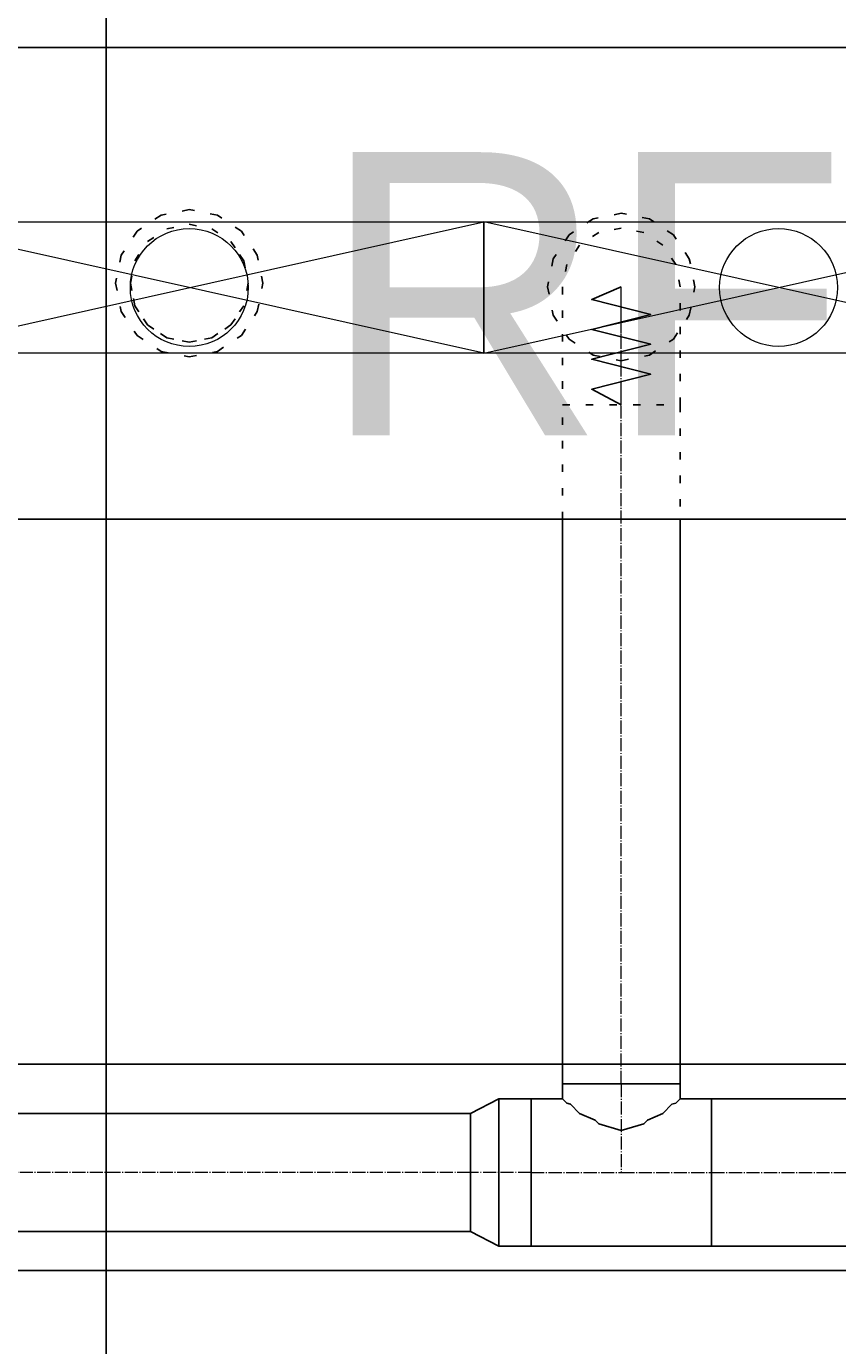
# Model space of a CAD drawing. Header units: centimetres. Extents: x -149939 to 48626, y -46000 to 152985.
# Tile 32 of 256: x -30816 to -29440, y 24201 to 26439. Entities that reach past the tile are written whole.
import ezdxf

# ---------------------------------------------------------------- set-up
doc = ezdxf.new("R2010")
doc.units = ezdxf.units.CM
doc.header["$LTSCALE"] = 50
doc.header["$PDMODE"] = 35
doc.header["$PDSIZE"] = 0.1
for name, pattern in [('CADVENT_CENTERLINE', [9.9, 7.4, -1, 0.5, -1]), ('CADVENT_HIDDEN', [0.8, 0.25, -0.55]), ('Kondygnacja  -0_5$0$HIDDEN', [9.525, 6.35, -3.175]), ('Kondygnacja  -0_5$0$HIDDEN2', [4.7625, 3.175, -1.5875])]:
    doc.linetypes.add(name, pattern=pattern)
doc.layers.get('0').update_dxf_attribs({"color": 8})
doc.layers.get('DEFPOINTS').update_dxf_attribs({"color": 8})
for name, color, linetype in [('01-103-Went PP_poziom-0_5$0$L_Nawiew', 7, 'Continuous'), ('bgde-nawiewEXP', 7, 'Continuous'), ('bgde-nawiewHIDDEN', 250, 'Continuous'), ('Kondygnacja  -0_5$0$ARCH_KONSTR_POWYŻEJ RZUTU', 8, 'Kondygnacja  -0_5$0$HIDDEN'), ('Kondygnacja  -0_5$0$ARCH_KONSTR_POWYŻEJ RZUTU_IST', 8, 'Kondygnacja  -0_5$0$HIDDEN2')]:
    doc.layers.add(name, color=color, linetype=linetype)
for name, color, linetype, lineweight in [('bgde-nawiewCEN', 7, 'Continuous', 13), ('bgde_nawiewnik', 11, 'Continuous', 5), ('Kondygnacja  -0_5$0$ARCH_INFO_WYMIARY', 8, 'Continuous', 9), ('RFCU', 6, 'Continuous', 30)]:
    doc.layers.add(name, color=color, linetype=linetype, lineweight=lineweight)
doc.styles.add('Arial', font='ARIAL.TTF')
doc.styles.add('Kondygnacja  -0_5$0$Romans', font='Romans.shx', dxfattribs={"width": 0.7})
doc.dimstyles.new('Kondygnacja  -0_5$0$Wymiary 1-100', dxfattribs={"dimtxt": 12, "dimasz": 10, "dimexe": 5, "dimexo": 0, "dimgap": 4, "dimtad": 1, "dimrnd": 0.5, "dimzin": 12, "dimdsep": 46, "dimtxsty": 'Kondygnacja  -0_5$0$Romans', "dimblk": 'Kondygnacja  -0_5$0$_Oblique', "dimcen": 10, "dimdle": 10, "dimclrt": 55, "dimazin": 0, "dimtfac": 1, "dimtmove": 1, "dimatfit": 3, "dimfxl": 8, "dimfxlon": 1, "dimtolj": 1, "dimtzin": 0, "dimarcsym": 0})

# ---------------------------------------------------------------- blocks, each defined once
blk = doc.blocks.new('Kondygnacja  -0_5$0$_Oblique')
at = {"color": 0, "linetype": 'ByBlock', "lineweight": -2}
blk.add_line((-0.5, -0.5), (0.5, 0.5), dxfattribs=at)
blk = doc.blocks.new('*D152')
at = {"layer": 'DEFPOINTS', "color": 0}
for p in [(-29490, 82605), (-29490, 13059.2), (-30690, 12765)]:
    blk.add_point(p, dxfattribs=at)
at = {"layer": 'Kondygnacja  -0_5$0$ARCH_INFO_WYMIARY', "color": 0, "lineweight": -2}
for p, q in [((-29490, 13067.2), (-29490, 13054.2)), ((-30700, 13059.2), (-29480, 13059.2)), ((-30690, 13051.2), (-30690, 13064.2))]:
    blk.add_line(p, q, dxfattribs=at)
at = {"layer": 'Kondygnacja  -0_5$0$ARCH_INFO_WYMIARY', "color": 0, "linetype": 'ByBlock', "lineweight": -2, "xscale": 10, "yscale": 10, "zscale": 10, "rotation": 180}
blk.add_blockref('Kondygnacja  -0_5$0$_Oblique', (-30690, 13059.2), dxfattribs=at)
at = {"layer": 'Kondygnacja  -0_5$0$ARCH_INFO_WYMIARY', "color": 0, "linetype": 'ByBlock', "lineweight": -2, "xscale": 10, "yscale": 10, "zscale": 10}
blk.add_blockref('Kondygnacja  -0_5$0$_Oblique', (-29490, 13059.2), dxfattribs=at)
at = {"layer": 'Kondygnacja  -0_5$0$ARCH_INFO_WYMIARY', "color": 55, "insert": (-30090, 13069.2), "char_height": 12, "attachment_point": 5, "style": 'Kondygnacja  -0_5$0$Romans'}
blk.add_mtext('\\A1;1200', dxfattribs=at)
blk = doc.blocks.new('Kondygnacja  -0_5$0$konstrukcja istniejąca -0.5')
at = {"layer": 'Kondygnacja  -0_5$0$ARCH_KONSTR_POWYŻEJ RZUTU_IST', "ltscale": 10}
for points in [[(8738, 6967.89), (9782, 6967.89)], [(9782, 6932.89), (8738, 6932.89)]]:
    blk.add_lwpolyline(points, dxfattribs=at)
blk = doc.blocks.new('*D196')
at = {"layer": 'DEFPOINTS', "color": 0}
for p in [(-30050, 80238.2), (-30300, 80097.2), (-30300, 12523.8)]:
    blk.add_point(p, dxfattribs=at)
at = {"layer": 'Kondygnacja  -0_5$0$ARCH_INFO_WYMIARY', "color": 0, "lineweight": -2}
for p, q in [((-30300, 80089.2), (-30300, 80102.2)), ((-30050, 80105.2), (-30050, 80092.2)), ((-30040, 80097.2), (-30310, 80097.2))]:
    blk.add_line(p, q, dxfattribs=at)
at = {"layer": 'Kondygnacja  -0_5$0$ARCH_INFO_WYMIARY', "color": 0, "linetype": 'ByBlock', "lineweight": -2, "xscale": 10, "yscale": 10, "zscale": 10, "rotation": 180}
blk.add_blockref('Kondygnacja  -0_5$0$_Oblique', (-30300, 80097.2), dxfattribs=at)
at = {"layer": 'Kondygnacja  -0_5$0$ARCH_INFO_WYMIARY', "color": 0, "linetype": 'ByBlock', "lineweight": -2, "xscale": 10, "yscale": 10, "zscale": 10}
blk.add_blockref('Kondygnacja  -0_5$0$_Oblique', (-30050, 80097.2), dxfattribs=at)
at = {"layer": 'Kondygnacja  -0_5$0$ARCH_INFO_WYMIARY', "color": 55, "insert": (-30175, 80107.2), "char_height": 12, "attachment_point": 5, "style": 'Kondygnacja  -0_5$0$Romans'}
blk.add_mtext('\\A1;250', dxfattribs=at)
blk = doc.blocks.new('*D212')
at = {"layer": 'DEFPOINTS', "color": 0}
for p in [(-30586.3, 81900), (-30681.1, 12489.5), (9064, 12489.5)]:
    blk.add_point(p, dxfattribs=at)
at = {"layer": 'Kondygnacja  -0_5$0$ARCH_INFO_WYMIARY', "color": 0, "lineweight": -2}
for p, q in [((-30673.1, 81900), (-30686.1, 81900)), ((-30681.1, 81910), (-30681.1, 12479.5)), ((-30673.1, 12489.5), (-30686.1, 12489.5))]:
    blk.add_line(p, q, dxfattribs=at)
at = {"layer": 'Kondygnacja  -0_5$0$ARCH_INFO_WYMIARY', "color": 0, "linetype": 'ByBlock', "lineweight": -2, "xscale": 10, "yscale": 10, "zscale": 10}
for p, rotation in [((-30681.1, 81900), 90), ((-30681.1, 12489.5), 270)]:
    blk.add_blockref('Kondygnacja  -0_5$0$_Oblique', p, dxfattribs=dict(at, rotation=rotation))
at = {"layer": 'Kondygnacja  -0_5$0$ARCH_INFO_WYMIARY', "color": 55, "insert": (-30691.1, 47194.8), "char_height": 12, "attachment_point": 5, "rotation": 90, "style": 'Kondygnacja  -0_5$0$Romans'}
blk.add_mtext('\\A1;69410.5', dxfattribs=at)
blk = doc.blocks.new('A$C066D7839')
at = {"layer": 'bgde_nawiewnik', "color": 7}
for p, q in [((-50, -11.15), (-50, 11.15)), ((-50, 11.15), (50, 11.15)), ((-50, -11.15), (50, 11.15)), ((50, -11.15), (-50, 11.15)), ((50, 11.15), (50, -11.15)), ((50, -11.15), (-50, -11.15))]:
    blk.add_line(p, q, dxfattribs=at)
blk.add_circle((0, 0), 10, dxfattribs=at)

msp = doc.modelspace()

# ---------------------------------------------------------------- linework, layer by layer
at = {"layer": 'bgde-nawiewCEN', "linetype": 'CADVENT_CENTERLINE', "ltscale": 0.06}
for p, q in [((-29806.915, 25996.478), (-29806.915, 25996.952)), ((-29806.915, 25995.352), (-29806.915, 25996.478)), ((-29806.915, 25993.159), (-29806.915, 25995.352)), ((-29806.915, 25989.544), (-29806.915, 25993.159)), ((-29806.915, 25984.152), (-29806.915, 25989.544)), ((-29806.915, 25976.626), (-29806.915, 25984.152)), ((-29806.915, 25966.611), (-29806.915, 25976.626)), ((-29806.915, 25953.752), (-29806.915, 25966.611)), ((-29806.915, 25937.692), (-29806.915, 25953.752)), ((-29806.915, 25918.078), (-29806.915, 25937.692)), ((-29806.915, 25894.552), (-29806.915, 25918.078)), ((-29806.915, 25866.759), (-29806.915, 25894.552)), ((-29806.915, 25815.648), (-29806.915, 25866.759)), ((-29806.915, 25796.952), (-29806.915, 25815.648)), ((-29806.915, 24645.218), (-29806.915, 25796.952)), ((-29806.915, 24645.218), (-29806.915, 24495.218)), ((-30062.915, 24495.218), (-32301.144, 24495.218)), ((-29959.915, 24495.218), (-30062.915, 24495.218)), ((-29959.915, 24495.218), (-29806.915, 24495.218)), ((-29806.915, 24495.218), (-29653.915, 24495.218)), ((-29653.915, 24495.218), (-29247.534, 24495.218))]:
    msp.add_line(p, q, dxfattribs=at)
at = {"layer": 'bgde-nawiewEXP', "linetype": 'Continuous'}
for points in [[(-40588.801, 26403.234), (10635.702, 26403.234), (10635.702, 25603.234), (-40588.801, 25603.234)], [(-29906.915, 25603.234), (-29906.915, 24620.218)], [(-29906.915, 24645.218), (-29706.915, 24645.218), (-29706.915, 25603.234)], [(-29906.915, 24645.218), (-29706.915, 24645.218), (-29706.915, 24620.218)]]:
    msp.add_lwpolyline(points, dxfattribs=at)
for points in [[(-30062.915, 24395.218), (-30062.915, 24595.218), (-30014.758, 24620.218), (-30014.758, 24370.218)], [(-30014.758, 24370.218), (-30014.758, 24620.218), (-29959.915, 24620.218), (-29959.915, 24370.218)], [(-29959.915, 24370.218), (-29653.915, 24370.218), (-29653.915, 24620.218), (-29706.915, 24620.218), (-29714.527, 24612.606), (-29720.92, 24610.703), (-29736.204, 24595.418), (-29762.661, 24583.606), (-29768.647, 24577.621), (-29806.915, 24566.228), (-29845.184, 24577.621), (-29851.169, 24583.606), (-29877.626, 24595.418), (-29892.911, 24610.703), (-29899.303, 24612.606), (-29906.915, 24620.218), (-29959.915, 24620.218), (-29959.915, 24379.733)], [(-29653.915, 24370.218), (-29247.534, 24370.218), (-29247.534, 24620.218), (-29653.915, 24620.218), (-29653.915, 24379.733)], [(-32301.144, 24395.218), (-32301.144, 24595.218), (-30062.915, 24595.218), (-30062.915, 24395.218)]]:
    msp.add_lwpolyline(points, close=True, dxfattribs=at)
at = {"layer": 'bgde-nawiewHIDDEN', "linetype": 'CADVENT_HIDDEN'}
for points in [[(-30665.003, 26003.234), (-30655.488, 25955.399), (-30628.391, 25914.846), (-30587.838, 25887.749), (-30540.003, 25878.234), (-30492.167, 25887.749), (-30451.614, 25914.846), (-30424.518, 25955.399), (-30415.003, 26003.234), (-30424.518, 26051.069), (-30451.614, 26091.622), (-30492.167, 26118.719), (-30540.003, 26128.234), (-30587.838, 26118.719), (-30628.391, 26091.622), (-30655.488, 26051.069)], [(-30665.003, 26003.234), (-30655.488, 25955.399), (-30628.391, 25914.846), (-30587.838, 25887.749), (-30540.003, 25878.234), (-30492.167, 25887.749), (-30451.614, 25914.846), (-30424.518, 25955.399), (-30415.003, 26003.234), (-30424.518, 26051.069), (-30451.614, 26091.622), (-30492.167, 26118.719), (-30540.003, 26128.234), (-30587.838, 26118.719), (-30628.391, 26091.622), (-30655.488, 26051.069)], [(-29931.915, 25996.952), (-29922.4, 25949.116), (-29895.304, 25908.563), (-29854.751, 25881.467), (-29806.915, 25871.952), (-29759.08, 25881.467), (-29718.527, 25908.563), (-29691.43, 25949.116), (-29681.915, 25996.952), (-29691.43, 26044.787), (-29718.527, 26085.34), (-29759.08, 26112.437), (-29806.915, 26121.952), (-29854.751, 26112.437), (-29895.304, 26085.34), (-29922.4, 26044.787)], [(-29931.915, 25996.952), (-29922.4, 25949.116), (-29895.304, 25908.563), (-29854.751, 25881.467), (-29806.915, 25871.952), (-29759.08, 25881.467), (-29718.527, 25908.563), (-29691.43, 25949.116), (-29681.915, 25996.952), (-29691.43, 26044.787), (-29718.527, 26085.34), (-29759.08, 26112.437), (-29806.915, 26121.952), (-29854.751, 26112.437), (-29895.304, 26085.34), (-29922.4, 26044.787)], [(-30640.003, 26003.234), (-30632.391, 26041.502), (-30610.713, 26073.945), (-30578.271, 26095.622), (-30540.003, 26103.234), (-30501.734, 26095.622), (-30469.292, 26073.945), (-30447.615, 26041.502), (-30440.003, 26003.234), (-30447.615, 25964.966), (-30469.292, 25932.523), (-30501.734, 25910.846), (-30540.003, 25903.234), (-30578.271, 25910.846), (-30610.713, 25932.523), (-30632.391, 25964.966)]]:
    msp.add_lwpolyline(points, close=True, dxfattribs=at)
for points in [[(-30640.003, 26003.234), (-30632.391, 26041.502), (-30610.713, 26073.945), (-30578.271, 26095.622), (-30540.003, 26103.234), (-30501.734, 26095.622), (-30469.292, 26073.945), (-30447.615, 26041.502)], [(-29906.915, 25603.234), (-29906.915, 25796.952), (-29706.915, 25796.952), (-29706.915, 25996.952), (-29714.527, 26035.22), (-29736.204, 26067.662), (-29768.647, 26089.34), (-29806.915, 26096.952), (-29845.184, 26089.34), (-29877.626, 26067.662), (-29899.303, 26035.22), (-29906.915, 25996.952), (-29906.915, 25796.952), (-29706.915, 25796.952), (-29706.915, 25603.234)], [(-30447.615, 26041.502), (-30469.292, 26073.945)], [(-30447.615, 26041.502), (-30440.003, 26003.234), (-30447.615, 25964.966), (-30469.292, 25932.523)], [(-30640.003, 26003.234), (-30632.391, 25964.966), (-30610.713, 25932.523), (-30578.271, 25910.846), (-30540.003, 25903.234), (-30501.734, 25910.846), (-30469.292, 25932.523), (-30447.615, 25964.966)]]:
    msp.add_lwpolyline(points, dxfattribs=at)
at = {"layer": 'bgde-nawiewHIDDEN'}
for points in [[(-30540.003, 26003.234), (-30540.003, 26003.234)], [(-29806.915, 25996.952), (-29856.915, 25975.654), (-29756.915, 25950.292), (-29856.915, 25925.072), (-29756.915, 25899.787), (-29856.915, 25874.252), (-29756.915, 25848.893), (-29856.915, 25823.434), (-29806.915, 25796.952)]]:
    msp.add_lwpolyline(points, dxfattribs=at)

# ---------------------------------------------------------------- block references
at = {"layer": '01-103-Went PP_poziom-0_5$0$L_Nawiew', "xscale": 10, "yscale": 10, "zscale": 10}
for p in [(-30540, 25996.041, -1152.817), (-29540, 25996.041, -1152.817)]:
    msp.add_blockref('A$C066D7839', p, dxfattribs=at)
at = {"layer": 'Kondygnacja  -0_5$0$ARCH_KONSTR_POWYŻEJ RZUTU', "xscale": 10, "yscale": 10, "zscale": 10}
msp.add_blockref('Kondygnacja  -0_5$0$konstrukcja istniejąca -0.5', (-121140, -45000), dxfattribs=at)

# ---------------------------------------------------------------- texts
at = {"layer": 'RFCU', "insert": (-30317.531, 26225.599), "char_height": 480, "width": 10742.22846, "attachment_point": 1, "style": 'Arial'}
msp.add_mtext('RFCU098.9', dxfattribs=at)

# ---------------------------------------------------------------- dimensions: what is measured, and where the dimension line sits
at = {"layer": 'Kondygnacja  -0_5$0$ARCH_INFO_WYMIARY'}
for base, p1, p2, picture, middle in [((-29490, 13059.178), (-30690, 12765), (-29490, 82605), '*D152', (-30090, 13069.178)), ((-30300, 80097.163), (-30050, 80238.222), (-30300, 12523.822), '*D196', (-30175, 80107.163))]:
    dim = msp.add_linear_dim(base=base, p1=p1, p2=p2, dimstyle='Kondygnacja  -0_5$0$Wymiary 1-100', dxfattribs=at)
    dim.commit()
    dim.dimension.update_dxf_attribs({"geometry": picture, "text_midpoint": middle})
dim = msp.add_linear_dim(base=(-30681.114, 12489.5), p1=(-30586.301, 81900), p2=(9064, 12489.5), angle=90, dimstyle='Kondygnacja  -0_5$0$Wymiary 1-100', dxfattribs=at)
dim.commit()
dim.dimension.update_dxf_attribs({"geometry": '*D212', "text_midpoint": (-30691.114, 47194.75)})

doc.saveas('drawing.dxf')
